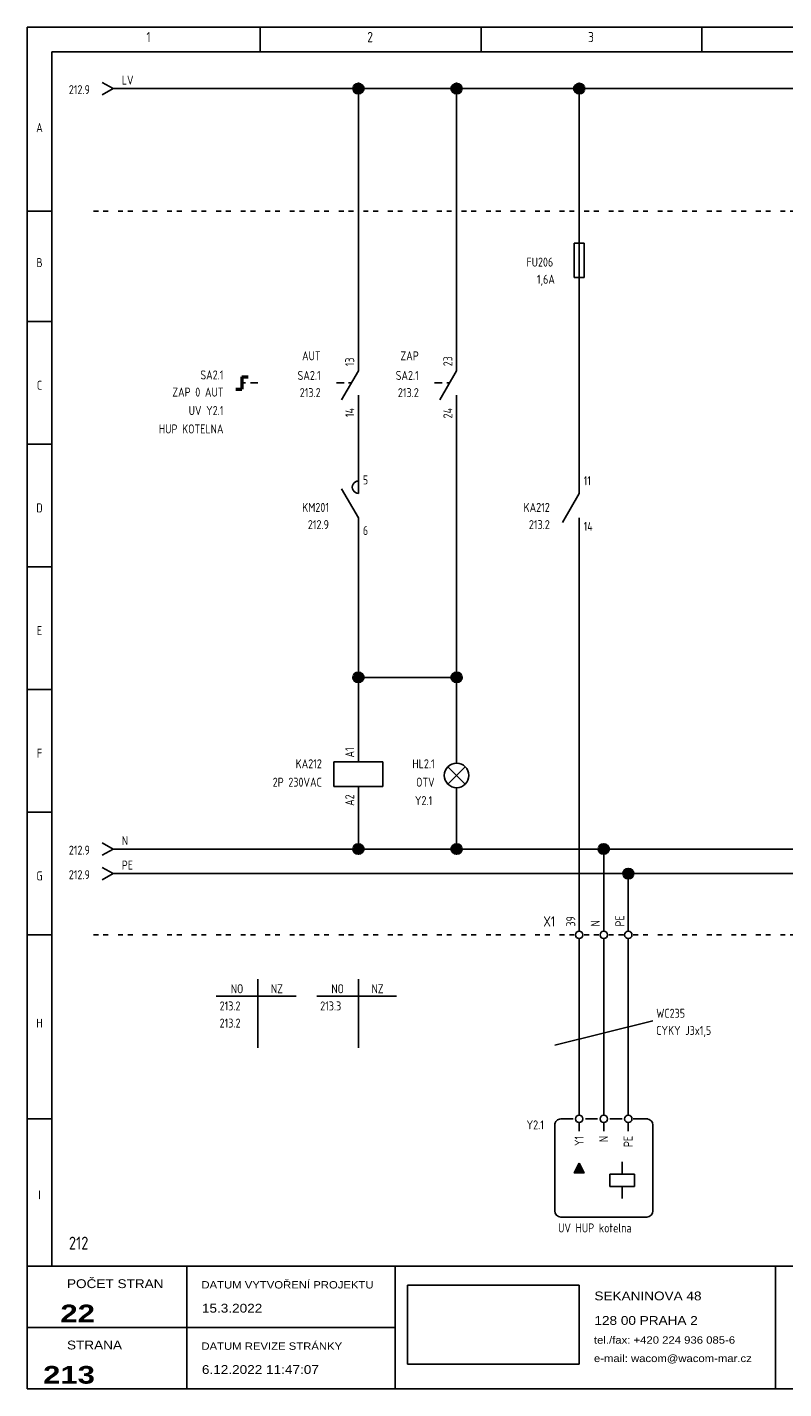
# Model space of a CAD drawing. Header units: millimetres. Extents: x 8 to 412, y 5 to 282.
# Tile 1 of 2: x 8 to 162, y 5 to 282. Entities that reach past the tile are written whole.
import ezdxf
from ezdxf.enums import TextEntityAlignment as Align

# ---------------------------------------------------------------- set-up
doc = ezdxf.new("R2010")
doc.units = ezdxf.units.MM
doc.linetypes.add('Caddy_Solid', pattern=[0])
doc.layers.add('Caddy_1', color=7, linetype='Caddy_Solid', lineweight=25)
doc.layers.add('Caddy_3', color=7, linetype='Caddy_Solid', lineweight=100)
doc.styles.add('Caddy_Arial', font='arial.ttf', dxfattribs={"width": 1.1})
doc.styles.add('Caddy_Arial Black', font='ariblk.ttf', dxfattribs={"width": 1.1})
doc.styles.add('Caddy_Vectorfont1p', font='isocp___.ttf', dxfattribs={"width": 0.9})
picture_1 = doc.add_image_def('image1.jpg', size_in_pixel=(1084, 500))
pattern_1 = [(28.64789, (0, 0), (-0.047942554, 0.087758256), []), (118.64789, (0, 0), (-0.087758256, -0.047942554), [])]

# ---------------------------------------------------------------- blocks, each defined once
blk = doc.blocks.new('D0E0CCECC619')
at = {"layer": 'Caddy_1', "color": 7, "linetype": 'Caddy_Solid', "lineweight": 25}
for p, q in [((7.5, 282.5), (7.5, 5)), ((7.5, 282.5), (412.5, 282.5)), ((55, 282.5), (55, 277.5)), ((100, 282.5), (100, 277.5)), ((145, 282.5), (145, 277.5)), ((12.5, 277.5), (407.5, 277.5)), ((12.5, 277.5), (12.5, 30)), ((7.5, 245), (12.5, 245)), ((7.5, 222.5), (12.5, 222.5)), ((12.5, 222.5), (7.5, 222.5)), ((11.5, 222.5), (10.5, 222.5)), ((12.5, 197.5), (7.5, 197.5)), ((7.5, 197.5), (12.5, 197.5)), ((12.5, 172.5), (7.5, 172.5)), ((7.5, 172.5), (12.5, 172.5)), ((12.5, 147.5), (7.5, 147.5)), ((7.5, 147.5), (12.5, 147.5)), ((12.5, 122.5), (7.5, 122.5)), ((7.5, 122.5), (12.5, 122.5)), ((7.5, 97.5), (12.5, 97.5)), ((12.5, 60), (7.5, 60)), ((7.5, 30), (412.5, 30)), ((40, 5), (40, 30)), ((82.5, 30), (82.5, 5)), ((160, 30), (160, 5)), ((7.5, 17.5), (82.5, 17.5)), ((7.5, 5), (412.5, 5))]:
    blk.add_line(p, q, dxfattribs=at)
at = {"layer": 'Caddy_1', "color": 7, "lineweight": 25}
for s, height, style, width, p in [('1', 2.1, 'Caddy_Vectorfont1p', 0.9, (31.8, 279.45)), ('2', 2.1, 'Caddy_Vectorfont1p', 0.9, (76.8, 279.45)), ('3', 2.1, 'Caddy_Vectorfont1p', 0.9, (121.8, 279.45)), ('POČET STRAN', 1.8, 'Caddy_Arial', 1.1, (15.6, 25.52)), ('DATUM VYTVOŘENÍ PROJEKTU', 1.5, 'Caddy_Arial', 1.1, (43, 25.44)), ('15.3.2022', 1.8, 'Caddy_Arial', 1.1, (43.1, 20.52)), ('SEKANINOVA 48', 1.8, 'Caddy_Arial', 1.1, (123.1, 23.02)), ('128 00 PRAHA 2', 1.8, 'Caddy_Arial', 1.1, (123.1, 18.02)), ('STRANA', 1.8, 'Caddy_Arial', 1.1, (15.6, 13.02)), ('DATUM REVIZE STRÁNKY', 1.5, 'Caddy_Arial', 1.1, (43, 12.94)), ('tel./fax: +420 224 936 085-6', 1.5, 'Caddy_Arial', 1.1, (123, 14.19)), ('e-mail: wacom@wacom-mar.cz', 1.5, 'Caddy_Arial', 1.1, (123, 10.44)), ('6.12.2022 11:47:07', 1.8, 'Caddy_Arial', 1.1, (43.1, 8.02))]:
    blk.add_text(s, height=height, dxfattribs=dict(at, style=style, width=width)).set_placement(p)
at = {"layer": 'Caddy_1', "color": 7, "lineweight": 25, "style": 'Caddy_Vectorfont1p', "width": 0.9}
for s, p in [('A', (10, 261.11)), ('B', (10, 233.61)), ('C', (10, 208.61)), ('D', (10, 183.61)), ('E', (10, 158.61)), ('F', (10, 133.61)), ('G', (10, 108.61)), ('H', (10, 78.61)), ('I', (10, 43.61))]:
    blk.add_text(s, height=1.84, dxfattribs=at).set_placement(p, align=Align.CENTER)
at = {"layer": 'Caddy_1', "color": 1, "lineweight": 25, "true_color": 0xff0000, "style": 'Caddy_Vectorfont1p', "width": 0.9}
blk.add_text('212', height=2.625, dxfattribs=at).set_placement((16, 33.38))
at = {"layer": 'Caddy_1', "color": 7, "lineweight": 25, "style": 'Caddy_Arial Black', "width": 1.1}
for s, p in [('22', (21.3, 18.55)), ('213', (21.3, 6.05))]:
    blk.add_text(s, height=3.6, dxfattribs=at).set_placement(p, align=Align.RIGHT)
at = {"color": 18, "true_color": 0x000000}
image = blk.add_image(picture_1, insert=(85, 10), size_in_units=(35, 16.14), dxfattribs=at)
blk = doc.blocks.new('036B5D3F6F55')
at = {"layer": 'Caddy_1', "color": 70, "linetype": 'Caddy_Solid', "lineweight": 25, "true_color": 0x7cfc00}
for q in [(22.75, 111.25), (22.75, 108.75)]:
    blk.add_line((25, 110), q, dxfattribs=at)
at = {"layer": 'Caddy_1', "color": 70, "lineweight": 25, "true_color": 0x7cfc00, "style": 'Caddy_Vectorfont1p', "width": 0.9}
blk.add_text('212.9', height=1.838, dxfattribs=at).set_placement((20.28, 108.86), align=Align.RIGHT)
blk.add_attdef('$TAG160010', (26.76, 110.81), '', height=1.84, dxfattribs=at)
blk = doc.blocks.new('6194C1171AD4')
at = {"layer": 'Caddy_1', "color": 7, "linetype": 'Caddy_Solid', "lineweight": 25}
for q in [(22.75, 271.25), (22.75, 268.75)]:
    blk.add_line((25, 270), q, dxfattribs=at)
at = {"layer": 'Caddy_1', "color": 7, "lineweight": 25, "style": 'Caddy_Vectorfont1p', "width": 0.9}
blk.add_text('212.9', height=1.838, dxfattribs=at).set_placement((20.28, 268.86), align=Align.RIGHT)
blk.add_attdef('$TAG160010', (26.76, 270.81), '', height=1.84, dxfattribs=at)
blk = doc.blocks.new('1941CCECF258')
at = {"layer": 'Caddy_1', "color": 150, "linetype": 'Caddy_Solid', "lineweight": 25, "true_color": 0x1e90ff}
for q in [(22.75, 116.25), (22.75, 113.75)]:
    blk.add_line((25, 115), q, dxfattribs=at)
at = {"layer": 'Caddy_1', "color": 150, "lineweight": 25, "true_color": 0x1e90ff, "style": 'Caddy_Vectorfont1p', "width": 0.9}
blk.add_text('212.9', height=1.838, dxfattribs=at).set_placement((20.28, 113.86), align=Align.RIGHT)
blk.add_attdef('$TAG160010', (26.76, 115.81), '', height=1.84, dxfattribs=at)
blk = doc.blocks.new('428B0C1361E5')
at = {"layer": 'Caddy_1', "color": 7, "linetype": 'Caddy_Solid', "lineweight": 25}
for p, q in [((22, 97.5), (21, 97.5)), ((24, 97.5), (23, 97.5)), ((27, 97.5), (26, 97.5)), ((29, 97.5), (28, 97.5)), ((32, 97.5), (31, 97.5)), ((34, 97.5), (33, 97.5)), ((37, 97.5), (36, 97.5)), ((39, 97.5), (38, 97.5)), ((42, 97.5), (41, 97.5)), ((44, 97.5), (43, 97.5)), ((47, 97.5), (46, 97.5)), ((49, 97.5), (48, 97.5)), ((52, 97.5), (51, 97.5)), ((54, 97.5), (53, 97.5)), ((57, 97.5), (56, 97.5)), ((59, 97.5), (58, 97.5)), ((62, 97.5), (61, 97.5)), ((64, 97.5), (63, 97.5)), ((67, 97.5), (66, 97.5)), ((69, 97.5), (68, 97.5)), ((72, 97.5), (71, 97.5)), ((74, 97.5), (73, 97.5)), ((77, 97.5), (76, 97.5)), ((79, 97.5), (78, 97.5)), ((82, 97.5), (81, 97.5)), ((84, 97.5), (83, 97.5)), ((87, 97.5), (86, 97.5)), ((89, 97.5), (88, 97.5)), ((92, 97.5), (91, 97.5)), ((94, 97.5), (93, 97.5)), ((97, 97.5), (96, 97.5)), ((99, 97.5), (98, 97.5)), ((102, 97.5), (101, 97.5)), ((104, 97.5), (103, 97.5)), ((107, 97.5), (106, 97.5)), ((109, 97.5), (108, 97.5)), ((112, 97.5), (111, 97.5)), ((114, 97.5), (113, 97.5)), ((117, 97.5), (116, 97.5)), ((119, 97.5), (118, 97.5)), ((122, 97.5), (121, 97.5)), ((124, 97.5), (123, 97.5)), ((127, 97.5), (126, 97.5)), ((129, 97.5), (128, 97.5)), ((132, 97.5), (131, 97.5)), ((134, 97.5), (133, 97.5)), ((137, 97.5), (136, 97.5)), ((139, 97.5), (138, 97.5)), ((142, 97.5), (141, 97.5)), ((144, 97.5), (143, 97.5)), ((147, 97.5), (146, 97.5)), ((149, 97.5), (148, 97.5)), ((152, 97.5), (151, 97.5)), ((154, 97.5), (153, 97.5)), ((157, 97.5), (156, 97.5)), ((159, 97.5), (158, 97.5)), ((162, 97.5), (161, 97.5)), ((164, 97.5), (163, 97.5)), ((167, 97.5), (166, 97.5)), ((169, 97.5), (168, 97.5)), ((172, 97.5), (171, 97.5)), ((174, 97.5), (173, 97.5)), ((177, 97.5), (176, 97.5)), ((179, 97.5), (178, 97.5)), ((182, 97.5), (181, 97.5)), ((184, 97.5), (183, 97.5)), ((187, 97.5), (186, 97.5)), ((189, 97.5), (188, 97.5)), ((192, 97.5), (191, 97.5)), ((194, 97.5), (193, 97.5)), ((197, 97.5), (196, 97.5)), ((199, 97.5), (198, 97.5)), ((202, 97.5), (201, 97.5)), ((204, 97.5), (203, 97.5)), ((207, 97.5), (206, 97.5)), ((209, 97.5), (208, 97.5)), ((212, 97.5), (211, 97.5)), ((214, 97.5), (213, 97.5)), ((217, 97.5), (216, 97.5)), ((219, 97.5), (218, 97.5)), ((222, 97.5), (221, 97.5)), ((224, 97.5), (223, 97.5)), ((227, 97.5), (226, 97.5)), ((229, 97.5), (228, 97.5)), ((232, 97.5), (231, 97.5)), ((234, 97.5), (233, 97.5)), ((237, 97.5), (236, 97.5)), ((239, 97.5), (238, 97.5)), ((242, 97.5), (241, 97.5)), ((244, 97.5), (243, 97.5)), ((247, 97.5), (246, 97.5)), ((249, 97.5), (248, 97.5)), ((252, 97.5), (251, 97.5)), ((254, 97.5), (253, 97.5)), ((257, 97.5), (256, 97.5)), ((259, 97.5), (258, 97.5)), ((262, 97.5), (261, 97.5)), ((264, 97.5), (263, 97.5)), ((267, 97.5), (266, 97.5)), ((269, 97.5), (268, 97.5)), ((272, 97.5), (271, 97.5)), ((274, 97.5), (273, 97.5)), ((277, 97.5), (276, 97.5)), ((279, 97.5), (278, 97.5)), ((282, 97.5), (281, 97.5)), ((284, 97.5), (283, 97.5)), ((287, 97.5), (286, 97.5)), ((289, 97.5), (288, 97.5)), ((292, 97.5), (291, 97.5)), ((294, 97.5), (293, 97.5)), ((297, 97.5), (296, 97.5)), ((299, 97.5), (298, 97.5)), ((302, 97.5), (301, 97.5)), ((304, 97.5), (303, 97.5)), ((307, 97.5), (306, 97.5)), ((309, 97.5), (308, 97.5)), ((312, 97.5), (311, 97.5)), ((314, 97.5), (313, 97.5)), ((317, 97.5), (316, 97.5)), ((319, 97.5), (318, 97.5)), ((322, 97.5), (321, 97.5)), ((324, 97.5), (323, 97.5)), ((327, 97.5), (326, 97.5)), ((329, 97.5), (328, 97.5)), ((332, 97.5), (331, 97.5)), ((334, 97.5), (333, 97.5)), ((337, 97.5), (336, 97.5)), ((339, 97.5), (338, 97.5)), ((342, 97.5), (341, 97.5)), ((344, 97.5), (343, 97.5)), ((347, 97.5), (346, 97.5)), ((349, 97.5), (348, 97.5)), ((352, 97.5), (351, 97.5)), ((354, 97.5), (353, 97.5)), ((357, 97.5), (356, 97.5)), ((359, 97.5), (358, 97.5)), ((362, 97.5), (361, 97.5)), ((364, 97.5), (363, 97.5)), ((367, 97.5), (366, 97.5)), ((369, 97.5), (368, 97.5)), ((372, 97.5), (371, 97.5)), ((374, 97.5), (373, 97.5)), ((377, 97.5), (376, 97.5)), ((379, 97.5), (378, 97.5)), ((382, 97.5), (381, 97.5)), ((384, 97.5), (383, 97.5)), ((387, 97.5), (386, 97.5)), ((389, 97.5), (388, 97.5)), ((392, 97.5), (391, 97.5)), ((394, 97.5), (393, 97.5)), ((397, 97.5), (396, 97.5)), ((399, 97.5), (398, 97.5))]:
    blk.add_line(p, q, dxfattribs=at)
blk = doc.blocks.new('C8A9399A8951')
at = {"layer": 'Caddy_1', "color": 7, "linetype": 'Caddy_Solid', "lineweight": 25}
for p, q in [((22, 245), (21, 245)), ((24, 245), (23, 245)), ((27, 245), (26, 245)), ((29, 245), (28, 245)), ((32, 245), (31, 245)), ((34, 245), (33, 245)), ((37, 245), (36, 245)), ((39, 245), (38, 245)), ((42, 245), (41, 245)), ((44, 245), (43, 245)), ((47, 245), (46, 245)), ((49, 245), (48, 245)), ((52, 245), (51, 245)), ((54, 245), (53, 245)), ((57, 245), (56, 245)), ((59, 245), (58, 245)), ((62, 245), (61, 245)), ((64, 245), (63, 245)), ((67, 245), (66, 245)), ((69, 245), (68, 245)), ((72, 245), (71, 245)), ((74, 245), (73, 245)), ((77, 245), (76, 245)), ((79, 245), (78, 245)), ((82, 245), (81, 245)), ((84, 245), (83, 245)), ((87, 245), (86, 245)), ((89, 245), (88, 245)), ((92, 245), (91, 245)), ((94, 245), (93, 245)), ((97, 245), (96, 245)), ((99, 245), (98, 245)), ((102, 245), (101, 245)), ((104, 245), (103, 245)), ((107, 245), (106, 245)), ((109, 245), (108, 245)), ((112, 245), (111, 245)), ((114, 245), (113, 245)), ((117, 245), (116, 245)), ((119, 245), (118, 245)), ((122, 245), (121, 245)), ((124, 245), (123, 245)), ((127, 245), (126, 245)), ((129, 245), (128, 245)), ((132, 245), (131, 245)), ((134, 245), (133, 245)), ((137, 245), (136, 245)), ((139, 245), (138, 245)), ((142, 245), (141, 245)), ((144, 245), (143, 245)), ((147, 245), (146, 245)), ((149, 245), (148, 245)), ((152, 245), (151, 245)), ((154, 245), (153, 245)), ((157, 245), (156, 245)), ((159, 245), (158, 245)), ((162, 245), (161, 245)), ((164, 245), (163, 245)), ((167, 245), (166, 245)), ((169, 245), (168, 245)), ((172, 245), (171, 245)), ((174, 245), (173, 245)), ((177, 245), (176, 245)), ((179, 245), (178, 245)), ((182, 245), (181, 245)), ((184, 245), (183, 245)), ((187, 245), (186, 245)), ((189, 245), (188, 245)), ((192, 245), (191, 245)), ((194, 245), (193, 245)), ((197, 245), (196, 245)), ((199, 245), (198, 245)), ((202, 245), (201, 245)), ((204, 245), (203, 245)), ((207, 245), (206, 245)), ((209, 245), (208, 245)), ((212, 245), (211, 245)), ((214, 245), (213, 245)), ((217, 245), (216, 245)), ((219, 245), (218, 245)), ((222, 245), (221, 245)), ((224, 245), (223, 245)), ((227, 245), (226, 245)), ((229, 245), (228, 245)), ((232, 245), (231, 245)), ((234, 245), (233, 245)), ((237, 245), (236, 245)), ((239, 245), (238, 245)), ((242, 245), (241, 245)), ((244, 245), (243, 245)), ((247, 245), (246, 245)), ((249, 245), (248, 245)), ((252, 245), (251, 245)), ((254, 245), (253, 245)), ((257, 245), (256, 245)), ((259, 245), (258, 245)), ((262, 245), (261, 245)), ((264, 245), (263, 245)), ((267, 245), (266, 245)), ((269, 245), (268, 245)), ((272, 245), (271, 245)), ((274, 245), (273, 245)), ((277, 245), (276, 245)), ((279, 245), (278, 245)), ((282, 245), (281, 245)), ((284, 245), (283, 245)), ((287, 245), (286, 245)), ((289, 245), (288, 245)), ((292, 245), (291, 245)), ((294, 245), (293, 245)), ((297, 245), (296, 245)), ((299, 245), (298, 245)), ((302, 245), (301, 245)), ((304, 245), (303, 245)), ((307, 245), (306, 245)), ((309, 245), (308, 245)), ((312, 245), (311, 245)), ((314, 245), (313, 245)), ((317, 245), (316, 245)), ((319, 245), (318, 245)), ((322, 245), (321, 245)), ((324, 245), (323, 245)), ((327, 245), (326, 245)), ((329, 245), (328, 245)), ((332, 245), (331, 245)), ((334, 245), (333, 245)), ((337, 245), (336, 245)), ((339, 245), (338, 245)), ((342, 245), (341, 245)), ((344, 245), (343, 245)), ((347, 245), (346, 245)), ((349, 245), (348, 245)), ((352, 245), (351, 245)), ((354, 245), (353, 245)), ((357, 245), (356, 245)), ((359, 245), (358, 245)), ((362, 245), (361, 245)), ((364, 245), (363, 245)), ((367, 245), (366, 245)), ((369, 245), (368, 245)), ((372, 245), (371, 245)), ((374, 245), (373, 245)), ((377, 245), (376, 245)), ((379, 245), (378, 245)), ((382, 245), (381, 245)), ((384, 245), (383, 245)), ((387, 245), (386, 245)), ((389, 245), (388, 245)), ((392, 245), (391, 245)), ((394, 245), (393, 245)), ((397, 245), (396, 245)), ((399, 245), (398, 245))]:
    blk.add_line(p, q, dxfattribs=at)
blk = doc.blocks.new('E019B45DBFC1')
at = {"layer": 'Caddy_1', "color": 7, "linetype": 'Caddy_Solid', "lineweight": 50}
for p, q in [((51.25, 211.25), (52.5, 211.25)), ((51.25, 211.25), (51.25, 208.75)), ((50, 208.75), (51.25, 208.75))]:
    blk.add_line(p, q, dxfattribs=at)
at = {"layer": 'Caddy_1', "color": 7, "linetype": 'Caddy_Solid', "lineweight": 25}
for p, q in [((51.25, 210), (52, 210)), ((53, 210), (54.5, 210))]:
    blk.add_line(p, q, dxfattribs=at)
at = {"layer": 'Caddy_1', "color": 7, "lineweight": 25, "style": 'Caddy_Vectorfont1p', "width": 0.9}
for tag, p in [('$TAG160010', (47.5, 210.71)), ('$TAG160030', (47.5, 207.21)), ('$TAG165200', (47.5, 203.46)), ('$TAG165205', (47.5, 199.71))]:
    blk.add_attdef(tag, text='', height=1.84, dxfattribs=at).set_placement(p, align=Align.RIGHT)
blk = doc.blocks.new('D04EC871CED2')
at = {"layer": 'Caddy_1', "color": 7, "linetype": 'Caddy_Solid', "lineweight": 25}
for p, q in [((75, 212.5), (75, 215)), ((75, 212.5), (71.58, 206.58)), ((70.5, 210), (72.06, 210)), ((73, 210), (73.56, 210)), ((75, 207.5), (75, 205))]:
    blk.add_line(p, q, dxfattribs=at)
at = {"layer": 'Caddy_1', "color": 7, "lineweight": 25, "style": 'Caddy_Vectorfont1p', "width": 0.9}
for s, p in [('AUT', (67.3, 214.61)), ('213.2', (67.3, 207.11))]:
    blk.add_text(s, height=1.838, dxfattribs=at).set_placement(p, align=Align.RIGHT)
blk.add_attdef('$TAG175000_00', (74.14, 213.4), '', height=1.84, rotation=90, dxfattribs=at)
blk.add_attdef('$TAG160010', text='', height=1.84, dxfattribs=at).set_placement((67.3, 210.61), align=Align.RIGHT)
blk.add_attdef('$TAG175000_01', text='', height=1.84, rotation=90, dxfattribs=at).set_placement((74.14, 204.9), align=Align.RIGHT)
blk = doc.blocks.new('A62EBBE97A7B')
at = {"layer": 'Caddy_1', "color": 7, "linetype": 'Caddy_Solid', "lineweight": 25}
for p, q in [((95, 212.5), (95, 215)), ((95, 212.5), (91.58, 206.58)), ((90.5, 210), (92.06, 210)), ((93, 210), (93.56, 210)), ((95, 207.5), (95, 205))]:
    blk.add_line(p, q, dxfattribs=at)
at = {"layer": 'Caddy_1', "color": 7, "lineweight": 25, "style": 'Caddy_Vectorfont1p', "width": 0.9}
for s, p in [('ZAP', (87.3, 214.61)), ('213.2', (87.3, 207.11))]:
    blk.add_text(s, height=1.838, dxfattribs=at).set_placement(p, align=Align.RIGHT)
blk.add_attdef('$TAG175000_00', (94.14, 213.4), '', height=1.84, rotation=90, dxfattribs=at)
blk.add_attdef('$TAG160010', text='', height=1.84, dxfattribs=at).set_placement((87.3, 210.61), align=Align.RIGHT)
blk.add_attdef('$TAG175000_01', text='', height=1.84, rotation=90, dxfattribs=at).set_placement((94.14, 204.9), align=Align.RIGHT)
blk = doc.blocks.new('CDB58C9ED749')
at = {"layer": 'Caddy_1', "color": 7, "linetype": 'Caddy_Solid', "lineweight": 25}
for p, q in [((95, 132.5), (95, 135)), ((93.23, 131.77), (96.77, 128.23)), ((93.23, 128.23), (96.77, 131.77)), ((95, 125), (95, 127.5))]:
    blk.add_line(p, q, dxfattribs=at)
blk.add_circle((95, 130), 2.5, dxfattribs=at)
at = {"layer": 'Caddy_1', "color": 7, "lineweight": 25, "style": 'Caddy_Vectorfont1p', "width": 0.9}
for tag, p in [('$TAG160010', (90.54, 131.46)), ('$TAG160030', (90.54, 127.71)), ('$TAG165200', (90.04, 123.96))]:
    blk.add_attdef(tag, text='', height=1.84, dxfattribs=at).set_placement(p, align=Align.RIGHT)
blk = doc.blocks.new('0E759CB2F568')
at = {"layer": 'Caddy_1', "color": 7, "linetype": 'Caddy_Solid', "lineweight": 25}
for p, q in [((75, 132.75), (75, 135.25)), ((80, 132.75), (70, 132.75)), ((70, 132.75), (70, 127.75)), ((80, 127.75), (80, 132.75)), ((70, 127.75), (80, 127.75)), ((75, 127.75), (75, 125.25))]:
    blk.add_line(p, q, dxfattribs=at)
at = {"layer": 'Caddy_1', "color": 7, "lineweight": 25, "style": 'Caddy_Vectorfont1p', "width": 0.9}
blk.add_attdef('$TAG175000_00', (74.14, 133.65), '', height=1.84, rotation=90, dxfattribs=at)
for tag, p in [('$TAG160010', (67.54, 131.46)), ('$TAG160030', (67.54, 127.71))]:
    blk.add_attdef(tag, text='', height=1.84, dxfattribs=at).set_placement(p, align=Align.RIGHT)
blk.add_attdef('$TAG175000_01', text='', height=1.84, rotation=90, dxfattribs=at).set_placement((74.14, 126.15), align=Align.RIGHT)
blk = doc.blocks.new('CEA941E01438')
at = {"layer": 'Caddy_1'}
blk.add_hatch(color=7, dxfattribs=at).paths.add_polyline_path([(119, 49), (121, 49), (120, 51)])
at = {"layer": 'Caddy_1', "color": 7, "linetype": 'Caddy_Solid', "lineweight": 25}
for p, q in [((120, 62.5), (120, 65)), ((125, 62.5), (125, 65)), ((130, 62.5), (130, 65)), ((120, 60.75), (120, 62.5)), ((125, 60.75), (125, 62.5)), ((130, 60.75), (130, 62.5)), ((115, 58.75), (115, 41.25)), ((118.75, 60), (116.25, 60)), ((120, 59.25), (120, 57.5)), ((121.25, 60), (123.75, 60)), ((125, 59.25), (125, 57.5)), ((126.25, 60), (128.75, 60)), ((130, 59.25), (130, 57.5)), ((131, 60), (134, 60)), ((135, 58.75), (135, 41.25)), ((128.75, 51.25), (128.75, 48.75)), ((126.25, 48.75), (131.25, 48.75)), ((126.25, 46.25), (126.25, 48.75)), ((131.25, 48.75), (131.25, 46.25)), ((131.25, 46.25), (126.25, 46.25)), ((128.75, 46.25), (128.75, 43.75)), ((133.75, 40), (116.25, 40))]:
    blk.add_line(p, q, dxfattribs=at)
blk.add_lwpolyline([(120, 51), (121, 49), (119, 49)], close=True, dxfattribs=at)
for centre in [(120, 60), (125, 60), (130, 60)]:
    blk.add_circle(centre, 0.75, dxfattribs=at)
for centre, start_param, end_param in [((116.25, 58.75), 1.570796, 3.141593), ((133.75, 58.75), 0, 1.570796), ((116.25, 41.25), 3.141593, 4.712389), ((133.75, 41.25), 4.712389, 6.283185)]:
    blk.add_ellipse(centre, major_axis=(1.25, 0), ratio=1, start_param=start_param, end_param=end_param, dxfattribs=at)
at = {"layer": 'Caddy_1', "color": 7, "lineweight": 25, "style": 'Caddy_Vectorfont1p', "width": 0.9}
for s, height, p in [('Y1', 1.838, (120.89, 56.55)), ('N', 1.84, (125.89, 56.55)), ('PE', 1.838, (130.89, 56.55))]:
    blk.add_text(s, height=height, rotation=90, dxfattribs=at).set_placement(p, align=Align.RIGHT)
blk.add_attdef('$TAG160010', text='', height=1.84, dxfattribs=at).set_placement((112.8, 57.86), align=Align.RIGHT)
blk.add_attdef('$TAG160030', (115.7, 36.86), '', height=1.84, dxfattribs=at)
blk = doc.blocks.new('FE1D00380693')
at = {"layer": 'Caddy_1', "color": 7, "linetype": 'Caddy_Solid', "lineweight": 25}
for p, q in [((120, 230), (120, 240)), ((119, 231.5), (119, 238.5)), ((121, 238.5), (119, 238.5)), ((121, 231.5), (121, 238.5)), ((121, 231.5), (119, 231.5))]:
    blk.add_line(p, q, dxfattribs=at)
at = {"layer": 'Caddy_1', "color": 7, "lineweight": 25, "style": 'Caddy_Vectorfont1p', "width": 0.9}
for tag, p in [('$TAG160010', (114.7, 233.71)), ('$TAG160030', (115.04, 230.21))]:
    blk.add_attdef(tag, text='', height=1.84, dxfattribs=at).set_placement(p, align=Align.RIGHT)
blk = doc.blocks.new('BF31F79D746D')
at = {"layer": 'Caddy_1', "color": 7, "linetype": 'Caddy_Solid', "lineweight": 25}
for p, q in [((120, 187.5), (120, 190)), ((120, 187.5), (116.58, 181.58)), ((120, 182.5), (120, 180))]:
    blk.add_line(p, q, dxfattribs=at)
at = {"layer": 'Caddy_1', "color": 7, "lineweight": 25, "style": 'Caddy_Vectorfont1p', "width": 0.9}
blk.add_text('213.2', height=1.838, dxfattribs=at).set_placement((114, 180.21), align=Align.RIGHT)
for tag, p in [('$TAG175000_01', (120.9, 189.15)), ('$TAG175000_00', (120.9, 179.85))]:
    blk.add_attdef(tag, p, '', height=1.84, dxfattribs=at)
blk.add_attdef('$TAG160010', text='', height=1.84, dxfattribs=at).set_placement((114, 183.71), align=Align.RIGHT)
blk = doc.blocks.new('9A3B317B53D6')
at = {"layer": 'Caddy_1', "color": 7, "linetype": 'Caddy_Solid', "lineweight": 25}
blk.add_line((120, 76.75), (120, 75.75), dxfattribs=at)
at = {"layer": 'Caddy_1', "color": 7, "lineweight": 25, "style": 'Caddy_Vectorfont1p', "width": 0.9}
for tag, p in [('$TAG160010', (135.7, 80.61)), ('$TAG160040', (135.7, 77.11))]:
    blk.add_attdef(tag, p, '', height=1.84, dxfattribs=at)
blk = doc.blocks.new('87AF4FBF99AE')
at = {"layer": 'Caddy_1', "color": 7, "linetype": 'Caddy_Solid', "lineweight": 25}
blk.add_line((125, 78), (125, 77), dxfattribs=at)
blk = doc.blocks.new('F87E9C0D0CD9')
at = {"layer": 'Caddy_1', "color": 7, "linetype": 'Caddy_Solid', "lineweight": 25}
blk.add_line((130, 79.25), (130, 78.25), dxfattribs=at)
blk = doc.blocks.new('A90E4D26B8A7')
at = {"layer": 'Caddy_1', "color": 7, "linetype": 'Caddy_Solid', "lineweight": 25}
for p, q in [((120, 98.25), (120, 100)), ((120, 95), (120, 96.75))]:
    blk.add_line(p, q, dxfattribs=at)
blk.add_circle((120, 97.5), 0.75, dxfattribs=at)
at = {"layer": 'Caddy_1', "color": 7, "lineweight": 25, "style": 'Caddy_Vectorfont1p', "width": 0.9}
blk.add_text('39', height=1.838, rotation=90, dxfattribs=at).set_placement((119.19, 99.2))
blk.add_attdef('$TAG160010', text='', height=2.1, dxfattribs=at).set_placement((115.07, 99.2), align=Align.RIGHT)
blk = doc.blocks.new('43B578B2DF72')
at = {"layer": 'Caddy_1', "color": 7, "linetype": 'Caddy_Solid', "lineweight": 25}
for p, q in [((125, 98.25), (125, 100)), ((125, 95), (125, 96.75))]:
    blk.add_line(p, q, dxfattribs=at)
blk.add_circle((125, 97.5), 0.75, dxfattribs=at)
at = {"layer": 'Caddy_1', "color": 7, "lineweight": 25, "style": 'Caddy_Vectorfont1p', "width": 0.9}
blk.add_text('N', height=1.84, rotation=90, dxfattribs=at).set_placement((124.19, 99.2))
blk = doc.blocks.new('22711F5C2A0C')
at = {"layer": 'Caddy_1', "color": 7, "linetype": 'Caddy_Solid', "lineweight": 25}
for p, q in [((130, 98.25), (130, 100)), ((130, 95), (130, 96.75))]:
    blk.add_line(p, q, dxfattribs=at)
blk.add_circle((130, 97.5), 0.75, dxfattribs=at)
at = {"layer": 'Caddy_1', "color": 7, "lineweight": 25, "style": 'Caddy_Vectorfont1p', "width": 0.9}
blk.add_text('PE', height=1.838, rotation=90, dxfattribs=at).set_placement((129.19, 99.2))
blk = doc.blocks.new('5B9494ECB86B')
at = {"layer": 'Caddy_1', "color": 7, "linetype": 'Caddy_Solid', "lineweight": 25}
for p, q in [((75, 187.5), (75, 190)), ((75, 182.5), (71.58, 188.42)), ((75, 182.5), (75, 180))]:
    blk.add_line(p, q, dxfattribs=at)
blk.add_ellipse((75, 188.75), major_axis=(1.25, 0), ratio=1, start_param=1.570796, end_param=4.712389, dxfattribs=at)
at = {"layer": 'Caddy_1', "color": 7, "lineweight": 25, "style": 'Caddy_Vectorfont1p', "width": 0.9}
blk.add_text('212.9', height=1.838, dxfattribs=at).set_placement((69, 180.21), align=Align.RIGHT)
for tag, p in [('$TAG175000_00', (75.9, 189.31)), ('$TAG175000_01', (75.9, 179.01))]:
    blk.add_attdef(tag, p, '', height=1.84, dxfattribs=at)
blk.add_attdef('$TAG160010', text='', height=1.84, dxfattribs=at).set_placement((69, 183.71), align=Align.RIGHT)
blk = doc.blocks.new('AD28DCE46565')
at = {"layer": 'Caddy_1', "color": 7, "linetype": 'Caddy_Solid', "lineweight": 25}
for p, q in [((54.5, 88.5), (54.5, 74.5)), ((46.01, 85), (62.29, 85))]:
    blk.add_line(p, q, dxfattribs=at)
at = {"layer": 'Caddy_1', "color": 7, "lineweight": 25, "style": 'Caddy_Vectorfont1p', "width": 0.9}
for s, p in [('NO', (50.26, 85.61)), ('NZ', (58.39, 85.61))]:
    blk.add_text(s, height=1.838, dxfattribs=at).set_placement(p, align=Align.CENTER)
for p in [(46.71, 82.11), (46.71, 78.61)]:
    blk.add_text('213.2', height=1.838, dxfattribs=at).set_placement(p)
blk = doc.blocks.new('2AC03502CA74')
at = {"layer": 'Caddy_1', "color": 7, "linetype": 'Caddy_Solid', "lineweight": 25}
for p, q in [((75, 88.5), (75, 74.5)), ((66.51, 85), (82.79, 85))]:
    blk.add_line(p, q, dxfattribs=at)
at = {"layer": 'Caddy_1', "color": 7, "lineweight": 25, "style": 'Caddy_Vectorfont1p', "width": 0.9}
for s, p in [('NO', (70.76, 85.61)), ('NZ', (78.89, 85.61))]:
    blk.add_text(s, height=1.838, dxfattribs=at).set_placement(p, align=Align.CENTER)
blk.add_text('213.3', height=1.838, dxfattribs=at).set_placement((67.21, 82.11))

msp = doc.modelspace()

# ---------------------------------------------------------------- hatches: boundary and pattern name
at = {"layer": 'Caddy_1'}
h = msp.add_hatch(dxfattribs=at)
h.set_pattern_fill('_USER', scale=0.1, angle=28.6479, style=0, double=1, pattern_type=0)
h.set_pattern_definition(pattern_1)
edge = h.paths.add_edge_path(flags=0)
edge.add_arc((75, 270), 1, 0, 360)
h = msp.add_hatch(dxfattribs=at)
h.set_pattern_fill('_USER', scale=0.1, angle=28.6479, style=0, double=1, pattern_type=0)
h.set_pattern_definition(pattern_1)
edge = h.paths.add_edge_path(flags=0)
edge.add_arc((95, 270), 1, 0, 360)
h = msp.add_hatch(dxfattribs=at)
h.set_pattern_fill('_USER', scale=0.1, angle=28.6479, style=0, double=1, pattern_type=0)
h.set_pattern_definition(pattern_1)
edge = h.paths.add_edge_path(flags=0)
edge.add_arc((120, 270), 1, 0, 360)
h = msp.add_hatch(dxfattribs=at)
h.set_pattern_fill('_USER', scale=0.1, angle=28.6479, style=0, double=1, pattern_type=0)
h.set_pattern_definition(pattern_1)
edge = h.paths.add_edge_path(flags=0)
edge.add_arc((75, 150), 1, 0, 360)
h = msp.add_hatch(dxfattribs=at)
h.set_pattern_fill('_USER', scale=0.1, angle=28.6479, style=0, double=1, pattern_type=0)
h.set_pattern_definition(pattern_1)
edge = h.paths.add_edge_path(flags=0)
edge.add_arc((95, 150), 1, 0, 360)
h = msp.add_hatch(dxfattribs=at)
h.set_pattern_fill('_USER', scale=0.1, angle=28.6479, style=0, double=1, pattern_type=0)
h.set_pattern_definition(pattern_1)
edge = h.paths.add_edge_path(flags=0)
edge.add_arc((75, 115), 1, 0, 360)
h = msp.add_hatch(dxfattribs=at)
h.set_pattern_fill('_USER', scale=0.1, angle=28.6479, style=0, double=1, pattern_type=0)
h.set_pattern_definition(pattern_1)
edge = h.paths.add_edge_path(flags=0)
edge.add_arc((95, 115), 1, 0, 360)
at = {"layer": 'Caddy_1', "true_color": 0x1e90ff}
h = msp.add_hatch(dxfattribs=at)
h.set_pattern_fill('_USER', color=150, scale=0.1, angle=28.6479, style=0, double=1, pattern_type=0)
h.set_pattern_definition(pattern_1)
edge = h.paths.add_edge_path(flags=0)
edge.add_arc((125, 115), 1, 0, 360)
at = {"layer": 'Caddy_1', "true_color": 0x00ff00}
h = msp.add_hatch(dxfattribs=at)
h.set_pattern_fill('_USER', color=3, scale=0.1, angle=28.6479, style=0, double=1, pattern_type=0)
h.set_pattern_definition(pattern_1)
edge = h.paths.add_edge_path(flags=0)
edge.add_arc((130, 110), 1, 0, 360)

# ---------------------------------------------------------------- linework, layer by layer
at = {"layer": 'Caddy_1', "color": 7, "linetype": 'Caddy_Solid', "lineweight": 25}
for p, q in [((25, 270), (75, 270)), ((75, 270), (95, 270)), ((75, 215), (75, 270)), ((95, 270), (120, 270)), ((95, 215), (95, 270)), ((120, 270), (395, 270)), ((120, 240), (120, 270)), ((120, 190), (120, 230)), ((75, 190), (75, 205)), ((95, 150), (95, 205)), ((75, 150), (75, 180)), ((120, 100), (120, 180)), ((75, 150), (95, 150)), ((75, 135.25), (75, 150)), ((95, 135), (95, 150)), ((75, 115), (75, 125.25)), ((95, 115), (95, 125)), ((125, 100), (125, 115)), ((130, 100), (130, 110)), ((120, 76.75), (120, 95)), ((125, 78), (125, 95)), ((130, 79.25), (130, 95)), ((115, 75), (135, 80)), ((130, 65), (130, 78.25)), ((120, 65), (120, 75.75)), ((125, 65), (125, 77))]:
    msp.add_line(p, q, dxfattribs=at)
at = {"layer": 'Caddy_1', "color": 150, "linetype": 'Caddy_Solid', "lineweight": 25, "true_color": 0x1e90ff}
for p, q in [((25, 115), (75, 115)), ((75, 115), (95, 115)), ((95, 115), (125, 115)), ((125, 115), (395, 115))]:
    msp.add_line(p, q, dxfattribs=at)
at = {"layer": 'Caddy_1', "color": 70, "linetype": 'Caddy_Solid', "lineweight": 25, "true_color": 0x7cfc00}
for p, q in [((25, 110), (130, 110)), ((130, 110), (280, 110))]:
    msp.add_line(p, q, dxfattribs=at)
at = {"layer": 'Caddy_1', "color": 7, "lineweight": 40}
for centre in [(75, 270), (95, 270), (120, 270), (75, 150), (95, 150), (75, 115), (95, 115)]:
    msp.add_circle(centre, 1, dxfattribs=at)
at = {"layer": 'Caddy_1', "color": 150, "lineweight": 40, "true_color": 0x1e90ff}
msp.add_circle((125, 115), 1, dxfattribs=at)
at = {"layer": 'Caddy_1', "color": 3, "lineweight": 40, "true_color": 0x00ff00}
msp.add_circle((130, 110), 1, dxfattribs=at)

# ---------------------------------------------------------------- block references
at = {"layer": 'Caddy_1'}
for name in ['D0E0CCECC619', 'C8A9399A8951', '43B578B2DF72', '22711F5C2A0C', '428B0C1361E5', 'AD28DCE46565', '2AC03502CA74', '87AF4FBF99AE', 'F87E9C0D0CD9']:
    msp.add_blockref(name, (0, 0, 1), dxfattribs=at)
ref = msp.add_blockref('6194C1171AD4', (0, 0, 1), dxfattribs=at)
ref.add_attrib('$TAG160010', 'LV', (26.76, 270.81), dxfattribs={"color": 7, "lineweight": 25, "height": 1.838, "style": 'Caddy_Vectorfont1p', "width": 0.9})
ref = msp.add_blockref('FE1D00380693', (0, 0, 1), dxfattribs=at)
ref.add_attrib('$TAG160010', 'FU206', dxfattribs={"color": 7, "lineweight": 25, "height": 1.838, "style": 'Caddy_Vectorfont1p', "width": 0.9}).set_placement((114.7, 233.71), align=Align.RIGHT)
ref.add_attrib('$TAG160030', '1,6A', dxfattribs={"color": 7, "lineweight": 25, "height": 1.838, "style": 'Caddy_Vectorfont1p', "width": 0.9}).set_placement((115.04, 230.21), align=Align.RIGHT)
ref = msp.add_blockref('D04EC871CED2', (0, 0, 1), dxfattribs=at)
ref.add_attrib('$TAG175000_00', '13', (74.14, 213.4), dxfattribs={"color": 7, "lineweight": 25, "height": 1.838, "rotation": 90, "style": 'Caddy_Vectorfont1p', "width": 0.9})
ref.add_attrib('$TAG175000_01', '14', dxfattribs={"color": 7, "lineweight": 25, "height": 1.838, "rotation": 90, "style": 'Caddy_Vectorfont1p', "width": 0.9}).set_placement((74.14, 204.9), align=Align.RIGHT)
ref.add_attrib('$TAG160010', 'SA2.1', dxfattribs={"color": 7, "lineweight": 25, "height": 1.838, "style": 'Caddy_Vectorfont1p', "width": 0.9}).set_placement((67.3, 210.61), align=Align.RIGHT)
ref = msp.add_blockref('A62EBBE97A7B', (0, 0, 1), dxfattribs=at)
ref.add_attrib('$TAG175000_00', '23', (94.14, 213.4), dxfattribs={"color": 7, "lineweight": 25, "height": 1.838, "rotation": 90, "style": 'Caddy_Vectorfont1p', "width": 0.9})
ref.add_attrib('$TAG175000_01', '24', dxfattribs={"color": 7, "lineweight": 25, "height": 1.838, "rotation": 90, "style": 'Caddy_Vectorfont1p', "width": 0.9}).set_placement((94.14, 204.9), align=Align.RIGHT)
ref.add_attrib('$TAG160010', 'SA2.1', dxfattribs={"color": 7, "lineweight": 25, "height": 1.838, "style": 'Caddy_Vectorfont1p', "width": 0.9}).set_placement((87.3, 210.61), align=Align.RIGHT)
ref = msp.add_blockref('E019B45DBFC1', (0, 0, 1), dxfattribs=at)
ref.add_attrib('$TAG160010', 'SA2.1', dxfattribs={"color": 7, "lineweight": 25, "height": 1.838, "style": 'Caddy_Vectorfont1p', "width": 0.9}).set_placement((47.5, 210.71), align=Align.RIGHT)
ref.add_attrib('$TAG160030', 'ZAP 0 AUT', dxfattribs={"color": 7, "lineweight": 25, "height": 1.838, "style": 'Caddy_Vectorfont1p', "width": 0.9}).set_placement((47.5, 207.21), align=Align.RIGHT)
ref.add_attrib('$TAG165200', 'UV Y2.1', dxfattribs={"color": 7, "lineweight": 25, "height": 1.838, "style": 'Caddy_Vectorfont1p', "width": 0.9}).set_placement((47.5, 203.46), align=Align.RIGHT)
ref.add_attrib('$TAG165205', 'HUP KOTELNA', dxfattribs={"color": 7, "lineweight": 25, "height": 1.8375, "style": 'Caddy_Vectorfont1p', "width": 0.9}).set_placement((47.5, 199.71), align=Align.RIGHT)
ref = msp.add_blockref('5B9494ECB86B', (0, 0, 1), dxfattribs=at)
ref.add_attrib('$TAG175000_00', '5', (75.9, 189.31), dxfattribs={"color": 7, "lineweight": 25, "height": 1.84, "style": 'Caddy_Vectorfont1p', "width": 0.9})
ref.add_attrib('$TAG175000_01', '6', (75.9, 179.01), dxfattribs={"color": 7, "lineweight": 25, "height": 1.84, "style": 'Caddy_Vectorfont1p', "width": 0.9})
ref.add_attrib('$TAG160010', 'KM201', dxfattribs={"color": 7, "lineweight": 25, "height": 1.838, "style": 'Caddy_Vectorfont1p', "width": 0.9}).set_placement((69, 183.71), align=Align.RIGHT)
ref = msp.add_blockref('0E759CB2F568', (0, 0, 1), dxfattribs=at)
ref.add_attrib('$TAG160010', 'KA212', dxfattribs={"color": 7, "lineweight": 25, "height": 1.838, "style": 'Caddy_Vectorfont1p', "width": 0.9}).set_placement((67.54, 131.46), align=Align.RIGHT)
ref.add_attrib('$TAG160030', '2P 230VAC', dxfattribs={"color": 7, "lineweight": 25, "height": 1.838, "style": 'Caddy_Vectorfont1p', "width": 0.9}).set_placement((67.54, 127.71), align=Align.RIGHT)
ref.add_attrib('$TAG175000_00', 'A1', (74.14, 133.65), dxfattribs={"color": 7, "lineweight": 25, "height": 1.838, "rotation": 90, "style": 'Caddy_Vectorfont1p', "width": 0.9})
ref.add_attrib('$TAG175000_01', 'A2', dxfattribs={"color": 7, "lineweight": 25, "height": 1.838, "rotation": 90, "style": 'Caddy_Vectorfont1p', "width": 0.9}).set_placement((74.14, 126.15), align=Align.RIGHT)
ref = msp.add_blockref('CDB58C9ED749', (0, 0, 1), dxfattribs=at)
ref.add_attrib('$TAG160010', 'HL2.1', dxfattribs={"color": 7, "lineweight": 25, "height": 1.838, "style": 'Caddy_Vectorfont1p', "width": 0.9}).set_placement((90.54, 131.46), align=Align.RIGHT)
ref.add_attrib('$TAG160030', 'OTV', dxfattribs={"color": 7, "lineweight": 25, "height": 1.838, "style": 'Caddy_Vectorfont1p', "width": 0.9}).set_placement((90.54, 127.71), align=Align.RIGHT)
ref.add_attrib('$TAG165200', 'Y2.1', dxfattribs={"color": 7, "lineweight": 25, "height": 1.838, "style": 'Caddy_Vectorfont1p', "width": 0.9}).set_placement((90.04, 123.96), align=Align.RIGHT)
ref = msp.add_blockref('1941CCECF258', (0, 0, 1), dxfattribs=at)
ref.add_attrib('$TAG160010', 'N', (26.76, 115.81), dxfattribs={"color": 150, "lineweight": 25, "true_color": 0x1e90ff, "height": 1.84, "style": 'Caddy_Vectorfont1p', "width": 0.9})
ref = msp.add_blockref('036B5D3F6F55', (0, 0, 1), dxfattribs=at)
ref.add_attrib('$TAG160010', 'PE', (26.76, 110.81), dxfattribs={"color": 70, "lineweight": 25, "true_color": 0x7cfc00, "height": 1.838, "style": 'Caddy_Vectorfont1p', "width": 0.9})
ref = msp.add_blockref('A90E4D26B8A7', (0, 0, 1), dxfattribs=at)
ref.add_attrib('$TAG160010', 'X1', dxfattribs={"color": 7, "lineweight": 25, "height": 2.1, "style": 'Caddy_Vectorfont1p', "width": 0.9}).set_placement((115.07, 99.2), align=Align.RIGHT)
ref = msp.add_blockref('9A3B317B53D6', (0, 0, 1), dxfattribs=at)
ref.add_attrib('$TAG160010', 'WC235', (135.7, 80.61), dxfattribs={"color": 7, "lineweight": 25, "height": 1.838, "style": 'Caddy_Vectorfont1p', "width": 0.9})
ref.add_attrib('$TAG160040', 'CYKY J3x1,5', (135.7, 77.11), dxfattribs={"color": 7, "lineweight": 25, "height": 1.8375, "style": 'Caddy_Vectorfont1p', "width": 0.9})
ref = msp.add_blockref('CEA941E01438', (0, 0, 1), dxfattribs=at)
ref.add_attrib('$TAG160010', 'Y2.1', dxfattribs={"color": 7, "lineweight": 25, "height": 1.838, "style": 'Caddy_Vectorfont1p', "width": 0.9}).set_placement((112.8, 57.86), align=Align.RIGHT)
ref.add_attrib('$TAG160030', 'UV HUP kotelna', (115.7, 36.86), dxfattribs={"color": 7, "lineweight": 25, "height": 1.8375, "style": 'Caddy_Vectorfont1p', "width": 0.9})
at = {"layer": 'Caddy_3'}
ref = msp.add_blockref('BF31F79D746D', (0, 0, 1), dxfattribs=at)
ref.add_attrib('$TAG160010', 'KA212', dxfattribs={"layer": 'Caddy_1', "color": 7, "lineweight": 25, "height": 1.838, "style": 'Caddy_Vectorfont1p', "width": 0.9}).set_placement((114, 183.71), align=Align.RIGHT)
ref.add_attrib('$TAG175000_00', '14', (120.9, 179.85), dxfattribs={"layer": 'Caddy_1', "color": 7, "lineweight": 25, "height": 1.838, "style": 'Caddy_Vectorfont1p', "width": 0.9})
ref.add_attrib('$TAG175000_01', '11', (120.9, 189.15), dxfattribs={"layer": 'Caddy_1', "color": 7, "lineweight": 25, "height": 1.838, "style": 'Caddy_Vectorfont1p', "width": 0.9})

doc.saveas('drawing.dxf')
